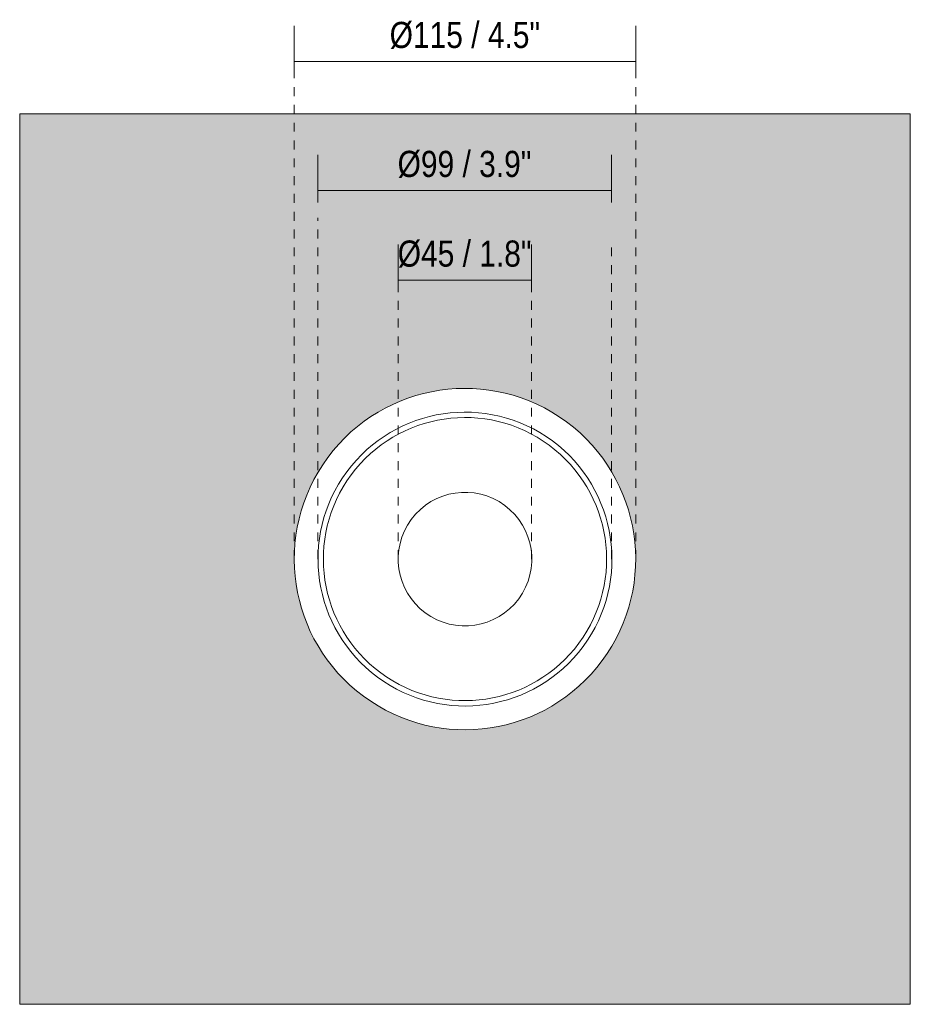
# Model space of a CAD drawing. Header units: millimetres. Extents: x -6729 to -5173, y -1197 to 6775.
# Tile 2 of 12: x -6729 to -6429, y 150 to 482. Entities that reach past the tile are written whole.
import ezdxf

# ---------------------------------------------------------------- set-up
doc = ezdxf.new("R2010")
doc.units = ezdxf.units.MM
doc.linetypes.add('Dash', pattern=[6, 3, -3])
doc.layers.add('A-ANNO-DIMS', color=7, linetype='Dash', lineweight=9, true_color=0xd2d2d2)
for name, color, linetype, lineweight in [('A-ANNO-DIMS-4', 7, 'Continuous', 9), ('A-WALL', 7, 'Continuous', 9), ('E-LITE-EQPM', 7, 'Continuous', 20)]:
    doc.layers.add(name, color=color, linetype=linetype, lineweight=lineweight)
doc.styles.add('Arial Narrow', font='ARIALN.TTF', dxfattribs={"height": 8.8})
doc.dimstyles.new('FARO_-_2_2mm_Arial_Narrow_mm_Inch_Right', dxfattribs={"dimscale": 304.8, "dimtxt": 9.006193, "dimasz": 0, "dimexe": 0.03937, "dimexo": 0.0625, "dimgap": 0.006562, "dimtad": 1, "dimdec": 0, "dimzin": 0, "dimdsep": 46, "dimtxsty": 'Arial Narrow', "dimblk1": 'NONE', "dimblk2": 'NONE', "dimsah": 1, "dimcen": 0.09, "dimadec": 0, "dimazin": 0, "dimtfac": 1, "dimtdec": 4, "dimtix": 1, "dimtmove": 0, "dimatfit": 3, "dimfxl": 0.013123, "dimfxlon": 1, "dimtvp": 1, "dimtolj": 1, "dimtzin": 0, "dimarcsym": 2})

# ---------------------------------------------------------------- blocks, each defined once
blk = doc.blocks.new('DEEP78 R CM_GLB - 00-703032-Alzado_PDF')
at = {"layer": 'E-LITE-EQPM'}
for radius, start, end in [(57.5, 53.5098, 233.5098), (49.5, 53.5098, 233.5098), (47.7, 323.5098, 143.5098), (57.5, 233.5098, 53.5098), (49.5, 233.5098, 53.5098), (47.7, 143.5098, 323.5098), (22.5, 323.5098, 143.5098), (22.5, 143.5098, 323.5098)]:
    blk.add_arc((-6579.5, 300), radius, start, end, dxfattribs=at)
blk = doc.blocks.new('DIMBLOCK1-Alzado_PDF')
at = {"layer": 'A-ANNO-DIMS-4', "color": 251, "true_color": 0x5b5b5b, "transparency": 16777216}
for p, q in [((-6629.1, 420.15), (-6629.1, 436.15)), ((-6530.11, 420.15), (-6530.11, 436.15)), ((-6629.1, 424.15), (-6530.11, 424.15)), ((-6629.1, 424.15), (-6629.1, 420.15)), ((-6530.11, 424.15), (-6530.11, 420.15))]:
    blk.add_line(p, q, dxfattribs=at)
at = {"layer": 'A-ANNO-DIMS-4', "color": 0, "transparency": 16777216, "insert": (-6602.19, 437.53), "char_height": 8.8, "width": 54.2087, "attachment_point": 1, "line_spacing_factor": 0.974696, "style": 'Arial Narrow'}
blk.add_mtext('Ø99 / 3.9"', dxfattribs=at)
blk = doc.blocks.new('_None')
blk = doc.blocks.new('DIMBLOCK2-Alzado_PDF')
at = {"layer": 'A-ANNO-DIMS-4', "color": 251, "true_color": 0x5b5b5b, "transparency": 16777216}
for p, q in [((-6637, 467.36), (-6637, 479.61)), ((-6521.99, 467.36), (-6521.99, 479.61)), ((-6637, 467.61), (-6521.99, 467.61)), ((-6637, 467.61), (-6637, 463.61)), ((-6521.99, 467.61), (-6521.99, 463.61))]:
    blk.add_line(p, q, dxfattribs=at)
at = {"layer": 'A-ANNO-DIMS-4', "color": 0, "transparency": 16777216, "insert": (-6604.87, 480.98), "char_height": 8.8, "width": 60.899, "attachment_point": 1, "line_spacing_factor": 0.974696, "style": 'Arial Narrow'}
blk.add_mtext('Ø115 / 4.5"', dxfattribs=at)
blk = doc.blocks.new('DIMBLOCK3-Alzado_PDF')
at = {"layer": 'A-ANNO-DIMS-4', "color": 251, "true_color": 0x5b5b5b, "transparency": 16777216}
for p, q in [((-6602.02, 393.7), (-6602.02, 405.95)), ((-6557.1, 393.7), (-6557.1, 405.95)), ((-6602.02, 393.95), (-6557.1, 393.95)), ((-6602.02, 393.95), (-6602.02, 389.95)), ((-6557.1, 393.95), (-6557.1, 389.95))]:
    blk.add_line(p, q, dxfattribs=at)
at = {"layer": 'A-ANNO-DIMS-4', "color": 0, "transparency": 16777216, "insert": (-6602.15, 407.32), "char_height": 8.8, "width": 54.2087, "attachment_point": 1, "line_spacing_factor": 0.974696, "style": 'Arial Narrow'}
blk.add_mtext('Ø45 / 1.8"', dxfattribs=at)

msp = doc.modelspace()

# ---------------------------------------------------------------- hatches: boundary and pattern name
at = {"layer": 'A-WALL', "true_color": 0xf7f7f7}
h = msp.add_hatch(color=7, dxfattribs=at)
h.paths.add_polyline_path([(-6429.5, 150), (-6429.5, 450), (-6729.5, 450), (-6729.5, 150), (-6579.97, 150)])
h.paths.add_polyline_path([(-6577.41, 242.54), (-6583.85, 242.66), (-6590.29, 243.52), (-6596.5, 245.07), (-6602.55, 247.32), (-6608.3, 250.23), (-6613.72, 253.8), (-6618.65, 257.89), (-6623.17, 262.6), (-6627.1, 267.76), (-6630.52, 273.52), (-6633.04, 279.05), (-6635.08, 285.32), (-6636.36, 291.49), (-6636.95, 298.2), (-6636.83, 304.36), (-6635.97, 310.79), (-6634.42, 317.01), (-6632.17, 323.05), (-6629.26, 328.8), (-6625.72, 334.2), (-6621.6, 339.16), (-6616.9, 343.67), (-6611.74, 347.6), (-6605.97, 351.02), (-6600.45, 353.55), (-6594.18, 355.59), (-6588, 356.87), (-6581.29, 357.46), (-6575.14, 357.34), (-6568.7, 356.48), (-6562.49, 354.93), (-6556.44, 352.68), (-6550.69, 349.77), (-6545.3, 346.23), (-6540.34, 342.11), (-6535.83, 337.4), (-6531.89, 332.24), (-6528.48, 326.48), (-6525.95, 320.95), (-6523.91, 314.68), (-6522.63, 308.51), (-6522.04, 301.8), (-6522.16, 295.64), (-6523.02, 289.21), (-6524.57, 282.99), (-6526.82, 276.95), (-6529.73, 271.2), (-6533.27, 265.8), (-6537.39, 260.84), (-6542.09, 256.33), (-6547.25, 252.4), (-6553.02, 248.98), (-6558.55, 246.45), (-6564.81, 244.41), (-6570.99, 243.13), (-6572.55, 242.99)])

# ---------------------------------------------------------------- linework, layer by layer
at = {"layer": 'A-ANNO-DIMS'}
for p, q in [((-6637, 300), (-6637, 475)), ((-6521.99, 300), (-6521.99, 470)), ((-6629.1, 300), (-6629.1, 415)), ((-6602.02, 300), (-6602.02, 405)), ((-6557.1, 300), (-6557.1, 405)), ((-6530.11, 300), (-6530.11, 405))]:
    msp.add_line(p, q, dxfattribs=at)
at = {"layer": 'A-WALL', "color": 253, "true_color": 0xaaaaaa}
for p, q in [((-6429.5, 450), (-6729.5, 450)), ((-6729.5, 450), (-6729.5, 150)), ((-6429.5, 150), (-6429.5, 450)), ((-6729.5, 150), (-6429.5, 150))]:
    msp.add_line(p, q, dxfattribs=at)

# ---------------------------------------------------------------- block references
at = {"layer": 'E-LITE-EQPM'}
msp.add_blockref('DEEP78 R CM_GLB - 00-703032-Alzado_PDF', (0, 0), dxfattribs=at)

# ---------------------------------------------------------------- dimensions: what is measured, and where the dimension line sits
at = {"layer": 'A-ANNO-DIMS', "color": 251, "linetype": 'Continuous', "true_color": 0x5b5b5b}
for base, p1, p2, override, picture, middle in [((-6521.99, 467.61), (-6637, 463.61), (-6521.99, 463.61), {"dimpost": '<>', "dimfxl": 115.002199}, 'DIMBLOCK2-Alzado_PDF', (-6579.5, 475.39)), ((-6530.11, 424.15), (-6629.1, 420.15), (-6530.11, 420.15), {"dimpost": '<>', "dimfxl": 98.990289}, 'DIMBLOCK1-Alzado_PDF', (-6579.6, 431.94)), ((-6557.1, 393.95), (-6602.02, 389.95), (-6557.1, 389.95), {"dimpost": '<>', "dimfxl": 44.918967}, 'DIMBLOCK3-Alzado_PDF', (-6579.56, 401.73))]:
    dim = msp.add_linear_dim(base=base, p1=p1, p2=p2, text='Ø<>', dimstyle='FARO_-_2_2mm_Arial_Narrow_mm_Inch_Right', override=override, dxfattribs=at)
    dim.commit()
    dim.dimension.update_dxf_attribs({"geometry": picture, "text_midpoint": middle})

doc.saveas('drawing.dxf')
